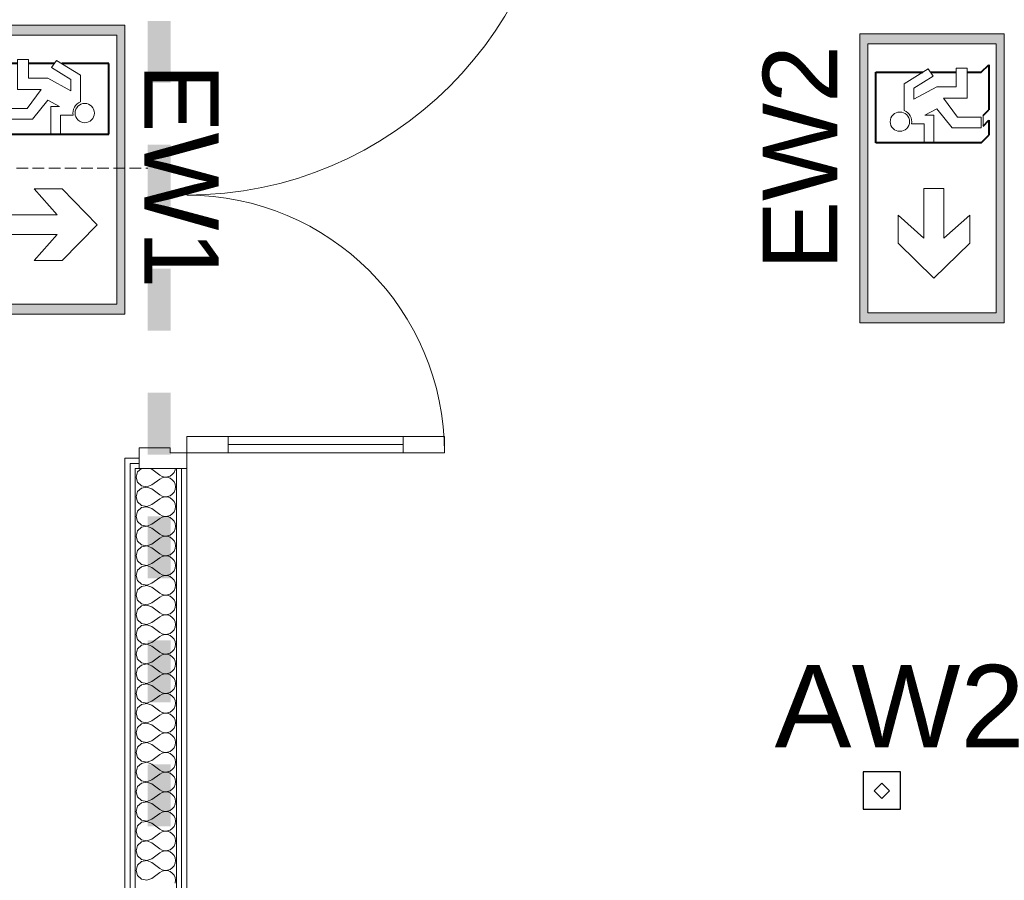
# Model space of a CAD drawing. Header units: millimetres. Extents: x -146116 to 602001, y -318793 to 100489.
# Tile 83 of 100: x 326299 to 328683, y -3467 to -1383. Entities that reach past the tile are written whole.
import ezdxf

# ---------------------------------------------------------------- set-up
doc = ezdxf.new("R2010")
doc.units = ezdxf.units.MM
doc.header["$LTSCALE"] = 0.1
doc.header["$MEASUREMENT"] = 0
doc.linetypes.add('eks Rzut parteru$0$Krawędzie ukryte', pattern=[391.222223, 282.222223, -109])
for name, color, linetype, lineweight in [('eks Rzut parteru$0$2D - Ogólne_Nr_pióra__38', 8, 'Continuous', 13), ('eks Rzut parteru$0$Nowe_2D - Ogólne_Nr_pióra__38', 8, 'Continuous', 13), ('eks Rzut parteru$0$Nowe_Drzwi ARCHICAD_Nr_pióra__3', 8, 'Continuous', 13), ('eks Rzut parteru$0$Nowe_Drzwi ARCHICAD_Nr_pióra__47', 8, 'Continuous', 15), ('eks Rzut parteru$0$Nowe_Drzwi ARCHICAD_Nr_pióra__6', 8, 'Continuous', 13), ('eks Rzut parteru$0$Nowe_Konstrukcja - Ściany zew_Nr_pióra__1', 8, 'Continuous', 13), ('eks Rzut parteru$0$Nowe_Konstrukcja - Ściany zew_Nr_pióra__47', 8, 'Continuous', 15), ('eks Rzut parteru$0$Nowe_Konstrukcja - Ściany zew_Nr_pióra__67', 8, 'Continuous', 13), ('Oświetlenie ewakuacyjne', 3, 'Continuous', 20)]:
    doc.layers.add(name, color=color, linetype=linetype, lineweight=lineweight)
for name, color, linetype in [('eks Rzut parteru$0$Nowe_Drzwi ARCHICAD', 8, 'Continuous'), ('eks Rzut parteru$0$Nowe_Konstrukcja - Ściany zew', 8, 'Continuous'), ('LUXIONA', 92, 'Continuous'), ('REWIZJA_1', 6, 'Continuous')]:
    doc.layers.add(name, color=color, linetype=linetype)
doc.styles.add('ARIAL', font='arial.ttf')
doc.styles.add('Malanow_1_100', font='isocpeur.ttf')

# ---------------------------------------------------------------- blocks, each defined once
blk = doc.blocks.new('*X95')
at = {"layer": 'eks Rzut parteru$0$2D - Ogólne_Nr_pióra__38', "linetype": 'Continuous', "lineweight": 13}
for points in [[(75450, 824), (75300, 824), (75300, 768.3), (75450, 768.3)], [(75750, 824), (75600, 824), (75600, 768.3), (75750, 768.3)], [(76050, 824), (75900, 824), (75900, 768.3), (76050, 768.3)], [(76350, 824), (76200, 824), (76200, 768.3), (76350, 768.3)], [(76650, 824), (76500, 824), (76500, 768.3), (76650, 768.3)], [(76950, 824), (76800, 824), (76800, 768.3), (76950, 768.3)], [(77250, 824), (77100, 824), (77100, 768.3), (77250, 768.3)]]:
    blk.add_hatch(color=30, dxfattribs=at).paths.add_polyline_path(points)
blk = doc.blocks.new('*X66')
at = {"layer": 'eks Rzut parteru$0$Nowe_Konstrukcja - Ściany zew_Nr_pióra__1', "color": 7, "linetype": 'Continuous', "lineweight": 13}
for p, q in [((76387.5, 834.6), (76383.9, 835.1)), ((76393.5, 831.9), (76387.5, 834.6)), ((76422.1, 834.6), (76416.1, 831.9)), ((76428.6, 835.5), (76422.1, 834.6)), ((76435.1, 834.6), (76428.6, 835.5)), ((76441.1, 831.9), (76435.1, 834.6)), ((76469.7, 834.6), (76463.7, 831.9)), ((76476.2, 835.5), (76469.7, 834.6)), ((76482.7, 834.6), (76476.2, 835.5)), ((76488.7, 831.9), (76482.7, 834.6)), ((76517.3, 834.6), (76511.3, 831.9)), ((76523.8, 835.5), (76517.3, 834.6)), ((76530.3, 834.6), (76523.8, 835.5)), ((76536.3, 831.9), (76530.3, 834.6)), ((76564.9, 834.6), (76558.9, 831.9)), ((76571.4, 835.5), (76564.9, 834.6)), ((76577.9, 834.6), (76571.4, 835.5)), ((76583.9, 831.9), (76577.9, 834.6)), ((76612.5, 834.6), (76606.5, 831.9)), ((76619, 835.5), (76612.5, 834.6)), ((76625.6, 834.6), (76619, 835.5)), ((76631.6, 831.9), (76625.6, 834.6)), ((76660.2, 834.6), (76654.1, 831.9)), ((76666.7, 835.5), (76660.2, 834.6)), ((76673.2, 834.6), (76666.7, 835.5)), ((76679.2, 831.9), (76673.2, 834.6)), ((76707.8, 834.6), (76701.8, 831.9)), ((76714.3, 835.5), (76707.8, 834.6)), ((76720.8, 834.6), (76714.3, 835.5)), ((76726.8, 831.9), (76720.8, 834.6)), ((76755.4, 834.6), (76749.4, 831.9)), ((76761.9, 835.5), (76755.4, 834.6)), ((76768.4, 834.6), (76761.9, 835.5)), ((76774.4, 831.9), (76768.4, 834.6)), ((76803, 834.6), (76797, 831.9)), ((76809.5, 835.5), (76803, 834.6)), ((76816, 834.6), (76809.5, 835.5)), ((76822, 831.9), (76816, 834.6)), ((76850.6, 834.6), (76844.6, 831.9)), ((76857.1, 835.5), (76850.6, 834.6)), ((76863.6, 834.6), (76857.1, 835.5)), ((76869.7, 831.9), (76863.6, 834.6)), ((76898.3, 834.6), (76892.2, 831.9)), ((76904.8, 835.5), (76898.3, 834.6)), ((76911.3, 834.6), (76904.8, 835.5)), ((76917.3, 831.9), (76911.3, 834.6)), ((76945.9, 834.6), (76939.9, 831.9)), ((76952.4, 835.5), (76945.9, 834.6)), ((76958.9, 834.6), (76952.4, 835.5)), ((76964.9, 831.9), (76958.9, 834.6)), ((76993.5, 834.6), (76987.5, 831.9)), ((77000, 835.5), (76993.5, 834.6)), ((77006.5, 834.6), (77000, 835.5)), ((77012.5, 831.9), (77006.5, 834.6)), ((77041.1, 834.6), (77035.1, 831.9)), ((77047.6, 835.5), (77041.1, 834.6)), ((77054.1, 834.6), (77047.6, 835.5)), ((77060.1, 831.9), (77054.1, 834.6)), ((77088.7, 834.6), (77082.7, 831.9)), ((77095.2, 835.5), (77088.7, 834.6)), ((77101.7, 834.6), (77095.2, 835.5)), ((77107.8, 831.9), (77101.7, 834.6)), ((77136.4, 834.6), (77130.3, 831.9)), ((77142.9, 835.5), (77136.4, 834.6)), ((77149.4, 834.6), (77142.9, 835.5)), ((77155.4, 831.9), (77149.4, 834.6)), ((77184, 834.6), (77178, 831.9)), ((77190.5, 835.5), (77184, 834.6)), ((77197, 834.6), (77190.5, 835.5)), ((77203, 831.9), (77197, 834.6)), ((77231.6, 834.6), (77225.6, 831.9)), ((77238.1, 835.5), (77231.6, 834.6)), ((77244.6, 834.6), (77238.1, 835.5)), ((77250.6, 831.9), (77244.6, 834.6)), ((77279.2, 834.6), (77273.2, 831.9)), ((77285.7, 835.5), (77279.2, 834.6)), ((77292.2, 834.6), (77285.7, 835.5)), ((77298.2, 831.9), (77292.2, 834.6)), ((77326.8, 834.6), (77320.8, 831.9)), ((77333.3, 835.5), (77326.8, 834.6)), ((77339.8, 834.6), (77333.3, 835.5)), ((77345.9, 831.9), (77339.8, 834.6)), ((77374.4, 834.6), (77368.4, 831.9)), ((77381, 835.5), (77374.4, 834.6)), ((77387.5, 834.6), (77381, 835.5)), ((76398.5, 827.7), (76393.5, 831.9)), ((76402.2, 822.3), (76398.5, 827.7)), ((76404.3, 816.1), (76402.2, 822.3)), ((76404.7, 809.5), (76404.3, 816.1)), ((76405.2, 816.1), (76404.9, 809.5)), ((76407.3, 822.3), (76405.2, 816.1)), ((76411, 827.7), (76407.3, 822.3)), ((76416.1, 831.9), (76411, 827.7)), ((76446.1, 827.7), (76441.1, 831.9)), ((76449.9, 822.3), (76446.1, 827.7)), ((76452, 816.1), (76449.9, 822.3)), ((76452.3, 809.5), (76452, 816.1)), ((76452.8, 816.1), (76452.5, 809.5)), ((76454.9, 822.3), (76452.8, 816.1)), ((76458.6, 827.7), (76454.9, 822.3)), ((76463.7, 831.9), (76458.6, 827.7)), ((76493.8, 827.7), (76488.7, 831.9)), ((76497.5, 822.3), (76493.8, 827.7)), ((76499.6, 816.1), (76497.5, 822.3)), ((76499.9, 809.5), (76499.6, 816.1)), ((76500.4, 816.1), (76500.1, 809.5)), ((76502.5, 822.3), (76500.4, 816.1)), ((76506.2, 827.7), (76502.5, 822.3)), ((76511.3, 831.9), (76506.2, 827.7)), ((76541.4, 827.7), (76536.3, 831.9)), ((76545.1, 822.3), (76541.4, 827.7)), ((76547.2, 816.1), (76545.1, 822.3)), ((76547.5, 809.5), (76547.2, 816.1)), ((76548, 816.1), (76547.7, 809.5)), ((76550.1, 822.3), (76548, 816.1)), ((76553.9, 827.7), (76550.1, 822.3)), ((76558.9, 831.9), (76553.9, 827.7)), ((76589, 827.7), (76583.9, 831.9)), ((76592.7, 822.3), (76589, 827.7)), ((76594.8, 816.1), (76592.7, 822.3)), ((76595.1, 809.5), (76594.8, 816.1)), ((76595.7, 816.1), (76595.3, 809.5)), ((76597.8, 822.3), (76595.7, 816.1)), ((76601.5, 827.7), (76597.8, 822.3)), ((76606.5, 831.9), (76601.5, 827.7)), ((76636.6, 827.7), (76631.6, 831.9)), ((76640.3, 822.3), (76636.6, 827.7)), ((76642.4, 816.1), (76640.3, 822.3)), ((76642.8, 809.5), (76642.4, 816.1)), ((76643.3, 816.1), (76643, 809.5)), ((76645.4, 822.3), (76643.3, 816.1)), ((76649.1, 827.7), (76645.4, 822.3)), ((76654.1, 831.9), (76649.1, 827.7)), ((76684.2, 827.7), (76679.2, 831.9)), ((76688, 822.3), (76684.2, 827.7)), ((76690.1, 816.1), (76688, 822.3)), ((76690.4, 809.5), (76690.1, 816.1)), ((76690.9, 816.1), (76690.6, 809.5)), ((76693, 822.3), (76690.9, 816.1)), ((76696.7, 827.7), (76693, 822.3)), ((76701.8, 831.9), (76696.7, 827.7)), ((76731.9, 827.7), (76726.8, 831.9)), ((76735.6, 822.3), (76731.9, 827.7)), ((76737.7, 816.1), (76735.6, 822.3)), ((76738, 809.5), (76737.7, 816.1)), ((76738.5, 816.1), (76738.2, 809.5)), ((76740.6, 822.3), (76738.5, 816.1)), ((76744.3, 827.7), (76740.6, 822.3)), ((76749.4, 831.9), (76744.3, 827.7)), ((76779.5, 827.7), (76774.4, 831.9)), ((76783.2, 822.3), (76779.5, 827.7)), ((76785.3, 816.1), (76783.2, 822.3)), ((76785.6, 809.5), (76785.3, 816.1)), ((76786.1, 816.1), (76785.8, 809.5)), ((76788.2, 822.3), (76786.1, 816.1)), ((76791.9, 827.7), (76788.2, 822.3)), ((76797, 831.9), (76791.9, 827.7)), ((76827.1, 827.7), (76822, 831.9)), ((76830.8, 822.3), (76827.1, 827.7)), ((76832.9, 816.1), (76830.8, 822.3)), ((76833.2, 809.5), (76832.9, 816.1)), ((76833.7, 816.1), (76833.4, 809.5)), ((76835.8, 822.3), (76833.7, 816.1)), ((76839.6, 827.7), (76835.8, 822.3)), ((76844.6, 831.9), (76839.6, 827.7)), ((76874.7, 827.7), (76869.7, 831.9)), ((76878.4, 822.3), (76874.7, 827.7)), ((76880.5, 816.1), (76878.4, 822.3)), ((76880.9, 809.5), (76880.5, 816.1)), ((76881.4, 816.1), (76881, 809.5)), ((76883.5, 822.3), (76881.4, 816.1)), ((76887.2, 827.7), (76883.5, 822.3)), ((76892.2, 831.9), (76887.2, 827.7)), ((76922.3, 827.7), (76917.3, 831.9)), ((76926.1, 822.3), (76922.3, 827.7)), ((76928.2, 816.1), (76926.1, 822.3)), ((76928.5, 809.5), (76928.2, 816.1)), ((76929, 816.1), (76928.7, 809.5)), ((76931.1, 822.3), (76929, 816.1)), ((76934.8, 827.7), (76931.1, 822.3)), ((76939.9, 831.9), (76934.8, 827.7)), ((76970, 827.7), (76964.9, 831.9)), ((76973.7, 822.3), (76970, 827.7)), ((76975.8, 816.1), (76973.7, 822.3)), ((76976.1, 809.5), (76975.8, 816.1)), ((76976.6, 816.1), (76976.3, 809.5)), ((76978.7, 822.3), (76976.6, 816.1)), ((76982.4, 827.7), (76978.7, 822.3)), ((76987.5, 831.9), (76982.4, 827.7)), ((77017.6, 827.7), (77012.5, 831.9)), ((77021.3, 822.3), (77017.6, 827.7)), ((77023.4, 816.1), (77021.3, 822.3)), ((77023.7, 809.5), (77023.4, 816.1)), ((77024.2, 816.1), (77023.9, 809.5)), ((77026.3, 822.3), (77024.2, 816.1)), ((77030, 827.7), (77026.3, 822.3)), ((77035.1, 831.9), (77030, 827.7)), ((77065.2, 827.7), (77060.1, 831.9)), ((77068.9, 822.3), (77065.2, 827.7)), ((77071, 816.1), (77068.9, 822.3)), ((77071.3, 809.5), (77071, 816.1)), ((77071.8, 816.1), (77071.5, 809.5)), ((77073.9, 822.3), (77071.8, 816.1)), ((77077.7, 827.7), (77073.9, 822.3)), ((77082.7, 831.9), (77077.7, 827.7)), ((77112.8, 827.7), (77107.8, 831.9)), ((77116.5, 822.3), (77112.8, 827.7)), ((77118.6, 816.1), (77116.5, 822.3)), ((77119, 809.5), (77118.6, 816.1)), ((77119.5, 816.1), (77119.1, 809.5)), ((77121.6, 822.3), (77119.5, 816.1)), ((77125.3, 827.7), (77121.6, 822.3)), ((77130.3, 831.9), (77125.3, 827.7)), ((77160.4, 827.7), (77155.4, 831.9)), ((77164.2, 822.3), (77160.4, 827.7)), ((77166.3, 816.1), (77164.2, 822.3)), ((77166.6, 809.5), (77166.3, 816.1)), ((77167.1, 816.1), (77166.8, 809.5)), ((77169.2, 822.3), (77167.1, 816.1)), ((77172.9, 827.7), (77169.2, 822.3)), ((77178, 831.9), (77172.9, 827.7)), ((77208.1, 827.7), (77203, 831.9)), ((77211.8, 822.3), (77208.1, 827.7)), ((77213.9, 816.1), (77211.8, 822.3)), ((77214.2, 809.5), (77213.9, 816.1)), ((77214.7, 816.1), (77214.4, 809.5)), ((77216.8, 822.3), (77214.7, 816.1)), ((77220.5, 827.7), (77216.8, 822.3)), ((77225.6, 831.9), (77220.5, 827.7)), ((77255.7, 827.7), (77250.6, 831.9)), ((77259.4, 822.3), (77255.7, 827.7)), ((77261.5, 816.1), (77259.4, 822.3)), ((77261.8, 809.5), (77261.5, 816.1)), ((77262.3, 816.1), (77262, 809.5)), ((77264.4, 822.3), (77262.3, 816.1)), ((77268.1, 827.7), (77264.4, 822.3)), ((77273.2, 831.9), (77268.1, 827.7)), ((77303.3, 827.7), (77298.2, 831.9)), ((77307, 822.3), (77303.3, 827.7)), ((77309.1, 816.1), (77307, 822.3)), ((77309.4, 809.5), (77309.1, 816.1)), ((77309.9, 816.1), (77309.6, 809.5)), ((77312, 822.3), (77309.9, 816.1)), ((77315.8, 827.7), (77312, 822.3)), ((77320.8, 831.9), (77315.8, 827.7)), ((77350.9, 827.7), (77345.9, 831.9)), ((77354.6, 822.3), (77350.9, 827.7)), ((77356.7, 816.1), (77354.6, 822.3)), ((77357, 809.5), (77356.7, 816.1)), ((77357.6, 816.1), (77357.2, 809.5)), ((77359.7, 822.3), (77357.6, 816.1)), ((77363.4, 827.7), (77359.7, 822.3)), ((77368.4, 831.9), (77363.4, 827.7)), ((76385.7, 778.3), (76400, 797.4)), ((76400, 797.4), (76403.2, 803.1)), ((76403.2, 803.1), (76404.7, 809.5)), ((76404.9, 809.5), (76406.3, 803.1)), ((76406.3, 803.1), (76409.5, 797.4)), ((76423.8, 778.3), (76409.5, 797.4)), ((76433.3, 778.3), (76447.6, 797.4)), ((76447.6, 797.4), (76450.8, 803.1)), ((76450.8, 803.1), (76452.3, 809.5)), ((76452.5, 809.5), (76454, 803.1)), ((76454, 803.1), (76457.1, 797.4)), ((76471.4, 778.3), (76457.1, 797.4)), ((76481, 778.3), (76495.2, 797.4)), ((76495.2, 797.4), (76498.4, 803.1)), ((76498.4, 803.1), (76499.9, 809.5)), ((76500.1, 809.5), (76501.6, 803.1)), ((76501.6, 803.1), (76504.8, 797.4)), ((76519, 778.3), (76504.8, 797.4)), ((76528.6, 778.3), (76542.9, 797.4)), ((76542.9, 797.4), (76546, 803.1)), ((76546, 803.1), (76547.5, 809.5)), ((76547.7, 809.5), (76549.2, 803.1)), ((76549.2, 803.1), (76552.4, 797.4)), ((76566.7, 778.3), (76552.4, 797.4)), ((76576.2, 778.3), (76590.5, 797.4)), ((76590.5, 797.4), (76593.7, 803.1)), ((76593.7, 803.1), (76595.1, 809.5)), ((76595.3, 809.5), (76596.8, 803.1)), ((76596.8, 803.1), (76600, 797.4)), ((76614.3, 778.3), (76600, 797.4)), ((76623.8, 778.3), (76638.1, 797.4)), ((76638.1, 797.4), (76641.3, 803.1)), ((76641.3, 803.1), (76642.8, 809.5)), ((76643, 809.5), (76644.4, 803.1)), ((76644.4, 803.1), (76647.6, 797.4)), ((76661.9, 778.3), (76647.6, 797.4)), ((76671.4, 778.3), (76685.7, 797.4)), ((76685.7, 797.4), (76688.9, 803.1)), ((76688.9, 803.1), (76690.4, 809.5)), ((76690.6, 809.5), (76692.1, 803.1)), ((76692.1, 803.1), (76695.2, 797.4)), ((76709.5, 778.3), (76695.2, 797.4)), ((76719, 778.3), (76733.3, 797.4)), ((76733.3, 797.4), (76736.5, 803.1)), ((76736.5, 803.1), (76738, 809.5)), ((76738.2, 809.5), (76739.7, 803.1)), ((76739.7, 803.1), (76742.9, 797.4)), ((76757.1, 778.3), (76742.9, 797.4)), ((76766.7, 778.3), (76781, 797.4)), ((76781, 797.4), (76784.1, 803.1)), ((76784.1, 803.1), (76785.6, 809.5)), ((76785.8, 809.5), (76787.3, 803.1)), ((76787.3, 803.1), (76790.5, 797.4)), ((76804.8, 778.3), (76790.5, 797.4)), ((76814.3, 778.3), (76828.6, 797.4)), ((76828.6, 797.4), (76831.8, 803.1)), ((76831.8, 803.1), (76833.2, 809.5)), ((76833.4, 809.5), (76834.9, 803.1)), ((76834.9, 803.1), (76838.1, 797.4)), ((76852.4, 778.3), (76838.1, 797.4)), ((76861.9, 778.3), (76876.2, 797.4)), ((76876.2, 797.4), (76879.4, 803.1)), ((76879.4, 803.1), (76880.9, 809.5)), ((76881, 809.5), (76882.5, 803.1)), ((76882.5, 803.1), (76885.7, 797.4)), ((76900, 778.3), (76885.7, 797.4)), ((76909.5, 778.3), (76923.8, 797.4)), ((76923.8, 797.4), (76927, 803.1)), ((76927, 803.1), (76928.5, 809.5)), ((76928.7, 809.5), (76930.2, 803.1)), ((76930.2, 803.1), (76933.3, 797.4)), ((76947.6, 778.3), (76933.3, 797.4)), ((76957.1, 778.3), (76971.4, 797.4)), ((76971.4, 797.4), (76974.6, 803.1)), ((76974.6, 803.1), (76976.1, 809.5)), ((76976.3, 809.5), (76977.8, 803.1)), ((76977.8, 803.1), (76981, 797.4)), ((76995.2, 778.3), (76981, 797.4)), ((77004.8, 778.3), (77019, 797.4)), ((77019, 797.4), (77022.2, 803.1)), ((77022.2, 803.1), (77023.7, 809.5)), ((77023.9, 809.5), (77025.4, 803.1)), ((77025.4, 803.1), (77028.6, 797.4)), ((77042.9, 778.3), (77028.6, 797.4)), ((77052.4, 778.3), (77066.7, 797.4)), ((77066.7, 797.4), (77069.8, 803.1)), ((77069.8, 803.1), (77071.3, 809.5)), ((77071.5, 809.5), (77073, 803.1)), ((77073, 803.1), (77076.2, 797.4)), ((77090.5, 778.3), (77076.2, 797.4)), ((77100, 778.3), (77114.3, 797.4)), ((77114.3, 797.4), (77117.5, 803.1)), ((77117.5, 803.1), (77119, 809.5)), ((77119.1, 809.5), (77120.6, 803.1)), ((77120.6, 803.1), (77123.8, 797.4)), ((77138.1, 778.3), (77123.8, 797.4)), ((77147.6, 778.3), (77161.9, 797.4)), ((77161.9, 797.4), (77165.1, 803.1)), ((77165.1, 803.1), (77166.6, 809.5)), ((77166.8, 809.5), (77168.2, 803.1)), ((77168.2, 803.1), (77171.4, 797.4)), ((77185.7, 778.3), (77171.4, 797.4)), ((77195.2, 778.3), (77209.5, 797.4)), ((77209.5, 797.4), (77212.7, 803.1)), ((77212.7, 803.1), (77214.2, 809.5)), ((77214.4, 809.5), (77215.9, 803.1)), ((77215.9, 803.1), (77219, 797.4)), ((77233.3, 778.3), (77219, 797.4)), ((77242.9, 778.3), (77257.1, 797.4)), ((77257.1, 797.4), (77260.3, 803.1)), ((77260.3, 803.1), (77261.8, 809.5)), ((77262, 809.5), (77263.5, 803.1)), ((77263.5, 803.1), (77266.7, 797.4)), ((77281, 778.3), (77266.7, 797.4)), ((77290.5, 778.3), (77304.8, 797.4)), ((77304.8, 797.4), (77307.9, 803.1)), ((77307.9, 803.1), (77309.4, 809.5)), ((77309.6, 809.5), (77311.1, 803.1)), ((77311.1, 803.1), (77314.3, 797.4)), ((77328.6, 778.3), (77314.3, 797.4)), ((77338.1, 778.3), (77352.4, 797.4)), ((77352.4, 797.4), (77355.6, 803.1)), ((77355.6, 803.1), (77357, 809.5)), ((77357.2, 809.5), (77358.7, 803.1)), ((77358.7, 803.1), (77361.9, 797.4)), ((77376.2, 778.3), (77361.9, 797.4)), ((76385.7, 778.3), (76383.9, 773.7)), ((76428.5, 766.2), (76423.8, 778.3)), ((76426.1, 753.4), (76428.5, 766.2)), ((76433.3, 778.3), (76428.7, 766.2)), ((76428.7, 766.2), (76431.1, 753.4)), ((76476.1, 766.2), (76471.4, 778.3)), ((76473.7, 753.4), (76476.1, 766.2)), ((76481, 778.3), (76476.3, 766.2)), ((76476.3, 766.2), (76478.7, 753.4)), ((76523.7, 766.2), (76519, 778.3)), ((76521.3, 753.4), (76523.7, 766.2)), ((76528.6, 778.3), (76523.9, 766.2)), ((76523.9, 766.2), (76526.3, 753.4)), ((76571.3, 766.2), (76566.7, 778.3)), ((76568.9, 753.4), (76571.3, 766.2)), ((76576.2, 778.3), (76571.5, 766.2)), ((76571.5, 766.2), (76573.9, 753.4)), ((76619, 766.2), (76614.3, 778.3)), ((76616.5, 753.4), (76619, 766.2)), ((76623.8, 778.3), (76619.1, 766.2)), ((76619.1, 766.2), (76621.6, 753.4)), ((76666.6, 766.2), (76661.9, 778.3)), ((76664.2, 753.4), (76666.6, 766.2)), ((76671.4, 778.3), (76666.8, 766.2)), ((76666.8, 766.2), (76669.2, 753.4)), ((76714.2, 766.2), (76709.5, 778.3)), ((76711.8, 753.4), (76714.2, 766.2)), ((76719, 778.3), (76714.4, 766.2)), ((76714.4, 766.2), (76716.8, 753.4)), ((76761.8, 766.2), (76757.1, 778.3)), ((76759.4, 753.4), (76761.8, 766.2)), ((76766.7, 778.3), (76762, 766.2)), ((76762, 766.2), (76764.4, 753.4)), ((76809.4, 766.2), (76804.8, 778.3)), ((76807, 753.4), (76809.4, 766.2)), ((76814.3, 778.3), (76809.6, 766.2)), ((76809.6, 766.2), (76812, 753.4)), ((76857, 766.2), (76852.4, 778.3)), ((76854.6, 753.4), (76857, 766.2)), ((76861.9, 778.3), (76857.2, 766.2)), ((76857.2, 766.2), (76859.7, 753.4)), ((76904.7, 766.2), (76900, 778.3)), ((76902.2, 753.4), (76904.7, 766.2)), ((76909.5, 778.3), (76904.9, 766.2)), ((76904.9, 766.2), (76907.3, 753.4)), ((76952.3, 766.2), (76947.6, 778.3)), ((76949.9, 753.4), (76952.3, 766.2)), ((76957.1, 778.3), (76952.5, 766.2)), ((76952.5, 766.2), (76954.9, 753.4)), ((76999.9, 766.2), (76995.2, 778.3)), ((76997.5, 753.4), (76999.9, 766.2)), ((77004.8, 778.3), (77000.1, 766.2)), ((77000.1, 766.2), (77002.5, 753.4)), ((77047.5, 766.2), (77042.9, 778.3)), ((77045.1, 753.4), (77047.5, 766.2)), ((77052.4, 778.3), (77047.7, 766.2)), ((77047.7, 766.2), (77050.1, 753.4)), ((77095.1, 766.2), (77090.5, 778.3)), ((77092.7, 753.4), (77095.1, 766.2)), ((77100, 778.3), (77095.3, 766.2)), ((77095.3, 766.2), (77097.8, 753.4)), ((77142.8, 766.2), (77138.1, 778.3)), ((77140.3, 753.4), (77142.8, 766.2)), ((77147.6, 778.3), (77143, 766.2)), ((77143, 766.2), (77145.4, 753.4)), ((77190.4, 766.2), (77185.7, 778.3)), ((77188, 753.4), (77190.4, 766.2)), ((77195.2, 778.3), (77190.6, 766.2)), ((77190.6, 766.2), (77193, 753.4)), ((77238, 766.2), (77233.3, 778.3)), ((77235.6, 753.4), (77238, 766.2)), ((77242.9, 778.3), (77238.2, 766.2)), ((77238.2, 766.2), (77240.6, 753.4)), ((77285.6, 766.2), (77281, 778.3)), ((77283.2, 753.4), (77285.6, 766.2)), ((77290.5, 778.3), (77285.8, 766.2)), ((77285.8, 766.2), (77288.2, 753.4)), ((77333.2, 766.2), (77328.6, 778.3)), ((77330.8, 753.4), (77333.2, 766.2)), ((77338.1, 778.3), (77333.4, 766.2)), ((77333.4, 766.2), (77335.8, 753.4)), ((77380.9, 766.2), (77376.2, 778.3)), ((77378.4, 753.4), (77380.9, 766.2)), ((76383.9, 752.9), (76392.2, 743.8)), ((76392.2, 743.8), (76404.8, 740.2)), ((76404.8, 740.2), (76417.3, 743.8)), ((76417.3, 743.8), (76426.1, 753.4)), ((76431.1, 753.4), (76439.9, 743.8)), ((76439.9, 743.8), (76452.4, 740.2)), ((76452.4, 740.2), (76464.9, 743.8)), ((76464.9, 743.8), (76473.7, 753.4)), ((76478.7, 753.4), (76487.5, 743.8)), ((76487.5, 743.8), (76500, 740.2)), ((76500, 740.2), (76512.5, 743.8)), ((76512.5, 743.8), (76521.3, 753.4)), ((76526.3, 753.4), (76535.1, 743.8)), ((76535.1, 743.8), (76547.6, 740.2)), ((76547.6, 740.2), (76560.1, 743.8)), ((76560.1, 743.8), (76568.9, 753.4)), ((76573.9, 753.4), (76582.7, 743.8)), ((76582.7, 743.8), (76595.2, 740.2)), ((76595.2, 740.2), (76607.8, 743.8)), ((76607.8, 743.8), (76616.5, 753.4)), ((76621.6, 753.4), (76630.3, 743.8)), ((76630.3, 743.8), (76642.9, 740.2)), ((76642.9, 740.2), (76655.4, 743.8)), ((76655.4, 743.8), (76664.2, 753.4)), ((76669.2, 753.4), (76678, 743.8)), ((76678, 743.8), (76690.5, 740.2)), ((76690.5, 740.2), (76703, 743.8)), ((76703, 743.8), (76711.8, 753.4)), ((76716.8, 753.4), (76725.6, 743.8)), ((76725.6, 743.8), (76738.1, 740.2)), ((76738.1, 740.2), (76750.6, 743.8)), ((76750.6, 743.8), (76759.4, 753.4)), ((76764.4, 753.4), (76773.2, 743.8)), ((76773.2, 743.8), (76785.7, 740.2)), ((76785.7, 740.2), (76798.2, 743.8)), ((76798.2, 743.8), (76807, 753.4)), ((76812, 753.4), (76820.8, 743.8)), ((76820.8, 743.8), (76833.3, 740.2)), ((76833.3, 740.2), (76845.9, 743.8)), ((76845.9, 743.8), (76854.6, 753.4)), ((76859.7, 753.4), (76868.4, 743.8)), ((76868.4, 743.8), (76881, 740.2)), ((76881, 740.2), (76893.5, 743.8)), ((76893.5, 743.8), (76902.2, 753.4)), ((76907.3, 753.4), (76916.1, 743.8)), ((76916.1, 743.8), (76928.6, 740.2)), ((76928.6, 740.2), (76941.1, 743.8)), ((76941.1, 743.8), (76949.9, 753.4)), ((76954.9, 753.4), (76963.7, 743.8)), ((76963.7, 743.8), (76976.2, 740.2)), ((76976.2, 740.2), (76988.7, 743.8)), ((76988.7, 743.8), (76997.5, 753.4)), ((77002.5, 753.4), (77011.3, 743.8)), ((77011.3, 743.8), (77023.8, 740.2)), ((77023.8, 740.2), (77036.3, 743.8)), ((77036.3, 743.8), (77045.1, 753.4)), ((77050.1, 753.4), (77058.9, 743.8)), ((77058.9, 743.8), (77071.4, 740.2)), ((77071.4, 740.2), (77083.9, 743.8)), ((77083.9, 743.8), (77092.7, 753.4)), ((77097.8, 753.4), (77106.5, 743.8)), ((77106.5, 743.8), (77119, 740.2)), ((77119, 740.2), (77131.6, 743.8)), ((77131.6, 743.8), (77140.3, 753.4)), ((77145.4, 753.4), (77154.1, 743.8)), ((77154.1, 743.8), (77166.7, 740.2)), ((77166.7, 740.2), (77179.2, 743.8)), ((77179.2, 743.8), (77188, 753.4)), ((77193, 753.4), (77201.8, 743.8)), ((77201.8, 743.8), (77214.3, 740.2)), ((77214.3, 740.2), (77226.8, 743.8)), ((77226.8, 743.8), (77235.6, 753.4)), ((77240.6, 753.4), (77249.4, 743.8)), ((77249.4, 743.8), (77261.9, 740.2)), ((77261.9, 740.2), (77274.4, 743.8)), ((77274.4, 743.8), (77283.2, 753.4)), ((77288.2, 753.4), (77297, 743.8)), ((77297, 743.8), (77309.5, 740.2)), ((77309.5, 740.2), (77322, 743.8)), ((77322, 743.8), (77330.8, 753.4)), ((77335.8, 753.4), (77344.6, 743.8)), ((77344.6, 743.8), (77357.1, 740.2)), ((77357.1, 740.2), (77369.7, 743.8)), ((77369.7, 743.8), (77378.4, 753.4))]:
    blk.add_line(p, q, dxfattribs=at)
blk = doc.blocks.new('eks Rzut parteru$0$Drzwi podwójne 21')
at = {"layer": 'eks Rzut parteru$0$Nowe_Drzwi ARCHICAD_Nr_pióra__3', "color": 7, "linetype": 'Continuous', "lineweight": 13}
for centre, radius, start, end in [((762, 0), 900, 90, 180), ((-762, 0), 624, 0, 90)]:
    blk.add_arc(centre, radius, start, end, dxfattribs=at)
at = {"layer": 'eks Rzut parteru$0$Nowe_Drzwi ARCHICAD_Nr_pióra__47', "color": 7, "linetype": 'Continuous', "lineweight": 15}
for p, q in [((-800, 0), (-800, -12.5)), ((-800, 0), (-800, -12.5)), ((800, 0), (800, -12.5)), ((800, 0), (800, -12.5)), ((-800, -12.5), (-800, -25)), ((-800, -12.5), (-800, -25)), ((800, -12.5), (800, -25)), ((800, -12.5), (800, -25)), ((-800, -25), (-800, -115)), ((-800, -25), (-800, -115)), ((800, -25), (800, -115)), ((800, -25), (800, -115)), ((-775, -115), (-775, -150)), ((775, -115), (775, -150)), ((-800, -150), (-775, -150)), ((800, -150), (775, -150))]:
    blk.add_line(p, q, dxfattribs=at)
at = {"layer": 'eks Rzut parteru$0$Nowe_Drzwi ARCHICAD_Nr_pióra__6', "color": 5, "linetype": 'Continuous', "lineweight": 13}
for p, q in [((722, 800), (722, 900)), ((722, 900), (762, 900)), ((762, 900), (762, 800)), ((722, 800), (742, 800)), ((722, 100), (722, 800)), ((762, 800), (722, 800)), ((742, 800), (762, 800)), ((742, 100), (742, 800)), ((742, 800), (742, 100)), ((742, 800), (742, 100)), ((762, 800), (762, 100)), ((-762, 624), (-762, 524)), ((-722, 624), (-762, 624)), ((-722, 524), (-722, 624)), ((-762, 524), (-762, 100)), ((-742, 524), (-762, 524)), ((-762, 524), (-722, 524)), ((-742, 100), (-742, 524)), ((-742, 524), (-742, 100)), ((-722, 524), (-742, 524)), ((-742, 524), (-742, 100)), ((-722, 100), (-722, 524)), ((-762, 100), (-742, 100)), ((-722, 100), (-762, 100)), ((-762, 100), (-762, 0)), ((-742, 100), (-722, 100)), ((-722, 0), (-722, 100)), ((742, 100), (722, 100)), ((722, 0), (722, 100)), ((722, 100), (762, 100)), ((762, 100), (742, 100)), ((762, 100), (762, 0)), ((-762, 0), (-800, 0)), ((-800, 0), (-800, -115)), ((-762, -40), (-762, 0)), ((-762, 0), (-722, 0)), ((762, 0), (722, 0)), ((800, 0), (762, 0)), ((762, 0), (762, -40)), ((800, -115), (800, 0)), ((-750, -40), (-762, -40)), ((-750, -115), (-750, -40)), ((762, -40), (750, -40)), ((750, -40), (750, -115)), ((-800, -115), (-750, -115)), ((750, -115), (800, -115))]:
    blk.add_line(p, q, dxfattribs=at)
blk = doc.blocks.new('eks Rzut parteru')
at = {"layer": 'eks Rzut parteru$0$Nowe_2D - Ogólne_Nr_pióra__38', "linetype": 'eks Rzut parteru$0$Krawędzie ukryte', "lineweight": 13}
blk.add_line((236599.4, -11938.2), (237660.6, -11938.2), dxfattribs=at)
at = {"layer": 'eks Rzut parteru$0$Nowe_Konstrukcja - Ściany zew_Nr_pióra__47', "linetype": 'Continuous', "lineweight": 15}
for p, q in [((237640.2, -12640.5), (237605.2, -12640.5)), ((237605.2, -12640.5), (237605.2, -16905.5)), ((237640.2, -12665.5), (237640.2, -12640.5)), ((237755.2, -12665.5), (237640.2, -12665.5))]:
    blk.add_line(p, q, dxfattribs=at)
at = {"layer": 'eks Rzut parteru$0$Nowe_Konstrukcja - Ściany zew_Nr_pióra__47', "linetype": 'Continuous', "lineweight": 15, "flags": 128}
blk.add_lwpolyline([(237755.2, -16905.5), (237755.2, -12665.5)], dxfattribs=at)
at = {"layer": 'eks Rzut parteru$0$Nowe_Konstrukcja - Ściany zew_Nr_pióra__67', "linetype": 'Continuous', "lineweight": 13}
for p, q in [((237617.7, -12665.5), (237617.7, -12653)), ((237617.7, -12653), (237640.2, -12653)), ((237617.7, -12665.5), (237617.7, -16905.5)), ((237630.2, -12665.5), (237630.2, -16905.5)), ((237630.2, -12665.5), (237640.2, -12665.5)), ((237730.2, -16905.5), (237730.2, -12665.5)), ((237742.7, -16905.5), (237742.7, -12665.5))]:
    blk.add_line(p, q, dxfattribs=at)
at = {"layer": 'eks Rzut parteru$0$2D - Ogólne_Nr_pióra__38', "linetype": 'Continuous', "lineweight": 13, "rotation": 270}
blk.add_blockref('*X95', (236892.3, 63718.5), dxfattribs=at)
at = {"layer": 'eks Rzut parteru$0$Nowe_Drzwi ARCHICAD', "linetype": 'Continuous', "lineweight": 13, "xscale": -1, "zscale": 1000, "rotation": 270}
blk.add_blockref('eks Rzut parteru$0$Drzwi podwójne 21', (237755.2, -11865.5), dxfattribs=at)
at = {"layer": 'eks Rzut parteru$0$Nowe_Konstrukcja - Ściany zew', "lineweight": 25, "rotation": 270}
blk.add_blockref('*X66', (236892.3, 63718.5), dxfattribs=at)
blk = doc.blocks.new('DG')
at = {"layer": 'Oświetlenie ewakuacyjne', "linetype": 'ByBlock'}
h = blk.add_hatch(color=256, dxfattribs=at)
h.paths.add_polyline_path([(-0.92, 34.23), (69.08, 34.23), (69.08, -0.77), (-0.92, -0.77)])
h.paths.add_polyline_path([(1.54, 32.26), (66.63, 32.26), (66.63, 1.21), (1.54, 1.21)], flags=16)
at = {"layer": 'Oświetlenie ewakuacyjne', "lineweight": 40}
for p, q in [((42.7, 30.38), (59.77, 30.38)), ((42.7, 4.82), (42.7, 30.38)), ((59.77, 30.38), (59.77, 18.95)), ((59.77, 17.11), (59.77, 10.93)), ((59.77, 8.22), (59.77, 4.82)), ((42.7, 4.82), (44.51, 3.02)), ((59.77, 4.82), (61.58, 3.02)), ((48.13, 3.02), (44.51, 3.02)), ((46.75, 4.39), (48.13, 3.02)), ((49.31, 4.39), (50.69, 3.02)), ((61.58, 3.02), (50.69, 3.02))]:
    blk.add_line(p, q, dxfattribs=at)
at = {"layer": 'Oświetlenie ewakuacyjne'}
for p, q in [((12.09, 19.05), (20.78, 27.53)), ((20.78, 27.53), (29.47, 19.05)), ((47.27, 21.68), (47.27, 18.64)), ((57, 23.48), (50.5, 23.49)), ((60.56, 17.65), (57, 23.48)), ((56.23, 15.6), (53.21, 21.11)), ((53.21, 21.11), (55.91, 21.11)), ((55.91, 21.11), (58.82, 16.48)), ((12.09, 12.28), (12.09, 19.05)), ((18.37, 17.8), (12.09, 12.28)), ((18.37, 5.81), (18.37, 17.8)), ((29.47, 12.28), (23.19, 17.8)), ((23.19, 17.8), (23.19, 5.81)), ((29.47, 19.05), (29.47, 12.28)), ((47.27, 18.64), (42.7, 18.64)), ((42.7, 18.64), (42.7, 16.29)), ((49.38, 16.28), (49.38, 18.44)), ((49.38, 18.44), (50.94, 15.55)), ((58.82, 16.48), (60.56, 17.65)), ((42.7, 16.29), (49.38, 16.28)), ((50.94, 15.55), (46.32, 11.89)), ((56.23, 10.93), (56.23, 15.6)), ((48.88, 10.54), (53.52, 13.99)), ((53.52, 13.99), (53.51, 8.22)), ((46.32, 11.89), (46.32, 4.82)), ((48.88, 4.82), (48.88, 10.54)), ((60.79, 10.93), (56.23, 10.93)), ((60.78, 8.22), (60.79, 10.93)), ((53.51, 8.22), (60.78, 8.22)), ((23.19, 5.81), (18.37, 5.81)), ((46.32, 4.82), (48.88, 4.82)), ((46.75, 4.39), (49.31, 4.39))]:
    blk.add_line(p, q, dxfattribs=at)
for points in [[(-0.92, 34.23), (69.08, 34.23), (69.08, -0.77), (-0.92, -0.77)], [(1.54, 32.26), (66.63, 32.26), (66.63, 1.21), (1.54, 1.21)]]:
    blk.add_lwpolyline(points, close=True, dxfattribs=at)
blk.add_circle((47.8, 24.52), 2.34, dxfattribs=at)
blk.add_arc((47.8, 24.52), 2.88, 259.4003, 339.1396, dxfattribs=at)
blk = doc.blocks.new('*U28')
at = {"layer": 'Oświetlenie ewakuacyjne', "color": 1, "linetype": 'ByBlock', "xscale": -1, "rotation": 359.9999999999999}
blk.add_blockref('DG', (69.08, 0.76), dxfattribs=at)
at = {"layer": 'Oświetlenie ewakuacyjne', "insert": (9.21, 57.69), "char_height": 18, "attachment_point": 1, "style": 'Malanow_1_100'}
blk.add_mtext_dynamic_manual_height_columns('{\\fArial|b0|i0|c238|p34;EW1}', width=42.9792, gutter_width=669.53, heights=[0], dxfattribs=at)
blk = doc.blocks.new('LUXIONA - LVNO')
at = {"layer": 'LUXIONA', "color": 1, "lineweight": -2}
for p, q in [((9, 9), (0, 9)), ((0, 9), (0, 0)), ((9, 0), (9, 9)), ((0, 0), (9, 0))]:
    blk.add_line(p, q, dxfattribs=at)
blk.add_lwpolyline([(4.48, 6.3), (2.62, 4.45), (4.48, 2.6), (6.33, 4.45)], close=True, dxfattribs=at)
at = {"layer": 'LUXIONA', "color": 1, "style": 'ARIAL', "flags": 4}
for tag, p in [('TYP', (-13.79, 32.2, -23.7)), ('OBW', (-19.09, -28.02, -23.7))]:
    blk.add_attdef(tag, p, '', height=20, dxfattribs=at)
blk = doc.blocks.new('DB')
at = {"layer": 'Oświetlenie ewakuacyjne', "linetype": 'ByBlock'}
h = blk.add_hatch(color=256, dxfattribs=at)
h.paths.add_polyline_path([(-0.92, 34.23), (69.08, 34.23), (69.08, -0.77), (-0.92, -0.77)])
h.paths.add_polyline_path([(1.54, 32.26), (66.63, 32.26), (66.63, 1.21), (1.54, 1.21)], flags=16)
at = {"layer": 'Oświetlenie ewakuacyjne', "lineweight": 40}
for p, q in [((42.7, 30.38), (59.77, 30.38)), ((42.7, 15.91), (42.7, 30.38)), ((59.77, 30.38), (59.77, 18.95)), ((59.77, 17.11), (59.77, 10.93)), ((42.7, 4.82), (42.7, 16.29)), ((59.77, 8.22), (59.77, 4.82)), ((42.7, 4.82), (44.51, 3.02)), ((59.77, 4.82), (61.58, 3.02)), ((48.13, 3.02), (44.51, 3.02)), ((46.75, 4.39), (48.13, 3.02)), ((49.31, 4.39), (50.69, 3.02)), ((61.58, 3.02), (50.69, 3.02))]:
    blk.add_line(p, q, dxfattribs=at)
at = {"layer": 'Oświetlenie ewakuacyjne'}
for p, q in [((9.88, 16.28), (18.37, 24.97)), ((18.37, 24.97), (25.13, 24.97)), ((25.13, 24.97), (19.61, 18.7)), ((47.27, 21.68), (47.27, 18.64)), ((57, 23.48), (50.5, 23.49)), ((60.56, 17.65), (57, 23.48)), ((56.23, 15.6), (53.21, 21.11)), ((53.21, 21.11), (55.91, 21.11)), ((55.91, 21.11), (58.82, 16.48)), ((19.61, 18.7), (31.61, 18.7)), ((31.61, 18.7), (31.61, 13.87)), ((47.27, 18.64), (42.7, 18.64)), ((49.38, 16.28), (49.38, 18.44)), ((49.38, 18.44), (50.94, 15.55)), ((58.82, 16.48), (60.56, 17.65)), ((18.37, 7.59), (9.88, 16.28)), ((42.7, 16.29), (49.38, 16.28)), ((50.94, 15.55), (46.32, 11.89)), ((56.23, 10.93), (56.23, 15.6)), ((31.61, 13.87), (19.61, 13.87)), ((19.61, 13.87), (25.13, 7.59)), ((48.88, 10.54), (53.52, 13.99)), ((53.52, 13.99), (53.51, 8.22)), ((46.32, 11.89), (46.32, 4.82)), ((48.88, 4.82), (48.88, 10.54)), ((60.79, 10.93), (56.23, 10.93)), ((60.78, 8.22), (60.79, 10.93)), ((25.13, 7.59), (18.37, 7.59)), ((53.51, 8.22), (60.78, 8.22)), ((46.32, 4.82), (48.88, 4.82)), ((46.75, 4.39), (49.31, 4.39))]:
    blk.add_line(p, q, dxfattribs=at)
for points in [[(-0.92, 34.23), (69.08, 34.23), (69.08, -0.77), (-0.92, -0.77)], [(1.54, 32.26), (66.63, 32.26), (66.63, 1.21), (1.54, 1.21)]]:
    blk.add_lwpolyline(points, close=True, dxfattribs=at)
blk.add_circle((47.8, 24.52), 2.34, dxfattribs=at)
blk.add_arc((47.8, 24.52), 2.88, 259.4003, 339.1396, dxfattribs=at)
blk = doc.blocks.new('*U44')
at = {"layer": 'Oświetlenie ewakuacyjne', "linetype": 'ByBlock'}
blk.add_blockref('DB', (0.92, 0.76), dxfattribs=at)
at = {"layer": 'Oświetlenie ewakuacyjne', "insert": (12.75, 58.46), "char_height": 18, "attachment_point": 1, "style": 'Malanow_1_100'}
blk.add_mtext_dynamic_manual_height_columns('{\\fArial|b0|i0|c238|p34;EW2}', width=42.9792, gutter_width=669.53, heights=[0], dxfattribs=at)

msp = doc.modelspace()

# ---------------------------------------------------------------- block references
at = {"layer": 'REWIZJA_1'}
msp.add_blockref('eks Rzut parteru', (88948.8, 10195.8), dxfattribs=at)

# ---------------------------------------------------------------- next in the draw order: block references
at = {"layer": 'LUXIONA'}
ref = msp.add_blockref('LUXIONA - LVNO', (328341.9, -3294.2), dxfattribs=dict(at, xscale=10, yscale=10, zscale=10))
ref.add_attrib('TYP', 'AW2', (328127, -3145.1, -237), dxfattribs={"color": 1, "height": 200, "style": 'ARIAL'})
at = {"layer": 'Oświetlenie ewakuacyjne', "linetype": 'ByBlock', "xscale": 10, "yscale": 10, "zscale": 10}
for name, p, rotation in [('*U28', (326204.1, -1396.2), 269.9999999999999), ('*U44', (328683.2, -2117), 90)]:
    msp.add_blockref(name, p, dxfattribs=dict(at, rotation=rotation))

doc.saveas('drawing.dxf')
